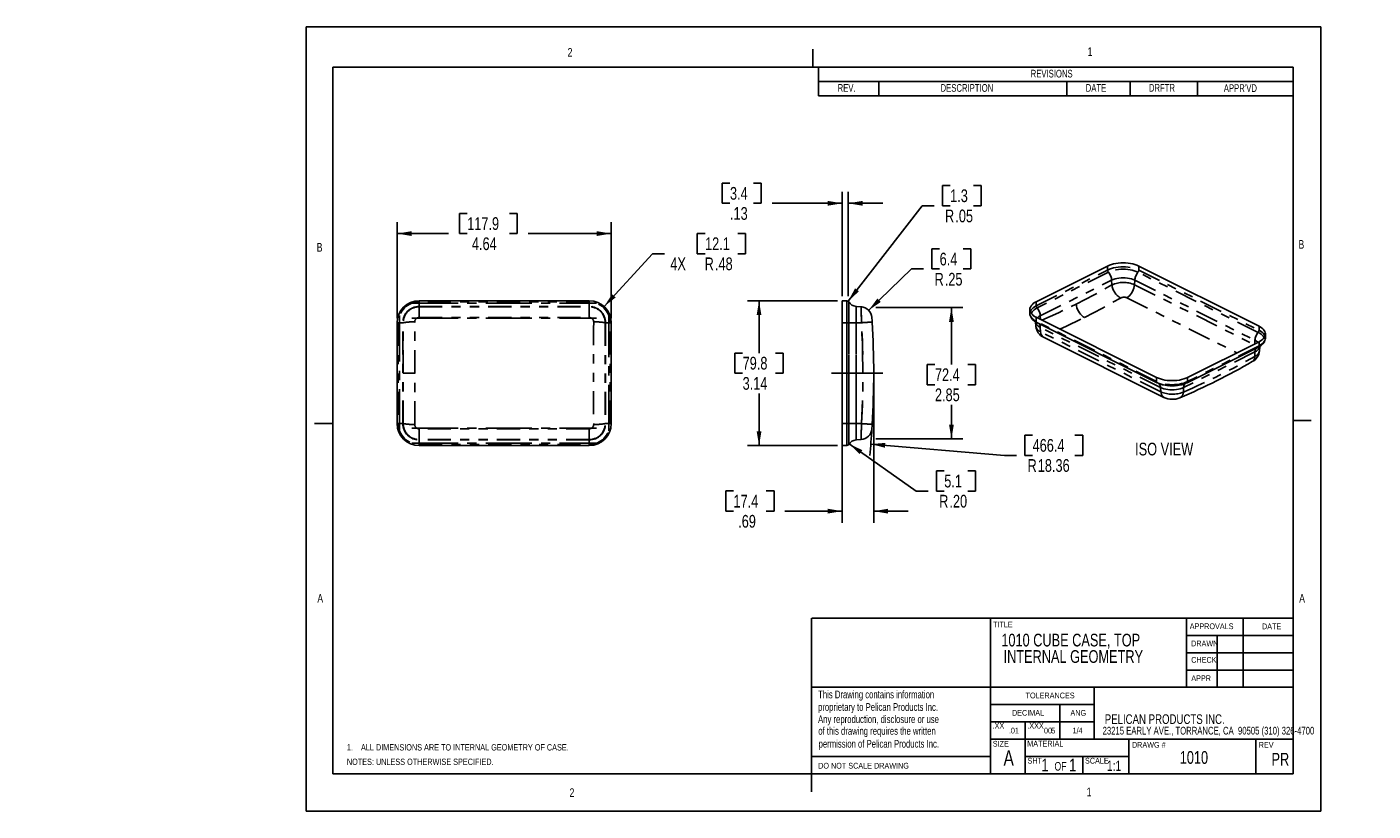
# Model space of a CAD drawing. Extents: x -3 to 11.6, y 0 to 8.5.
import ezdxf

# ---------------------------------------------------------------- set-up
doc = ezdxf.new("R2010")
doc.units = 0
doc.header["$PDSIZE"] = -1
doc.linetypes.add('CENTERX2', pattern=[0.8, 0.5, -0.1, 0.1, -0.1])
doc.linetypes.add('PHANTOM', pattern=[0.5, 0.25, -0.05, 0.05, -0.05, 0.05, -0.05])
doc.layers.get('0').update_dxf_attribs({"linetype": 'CONTINUOUS'})
doc.layers.get('DEFPOINTS').update_dxf_attribs({"linetype": 'CONTINUOUS'})
doc.styles.add('SLDTEXTSTYLE0', font='TXT', dxfattribs={"width": 0.75})
doc.dimstyles.new('SLDDIMSTYLE0', dxfattribs={"dimtxt": 0.137795, "dimasz": 0.156, "dimexe": 0.125, "dimexo": 0.0625, "dimgap": 0.034449, "dimtad": 0, "dimtih": 1, "dimtoh": 1, "dimlfac": 2, "dimzin": 12, "dimtxsty": 'SLDTEXTSTYLE0', "dimsah": 1, "dimcen": 0.09, "dimclrd": 179, "dimclre": 179, "dimclrt": 179, "dimazin": 3, "dimtfac": 1, "dimtdec": 4, "dimtofl": 0, "dimtmove": 0, "dimatfit": 3, "dimtolj": 1, "dimtzin": 12})
doc.dimstyles.new('SLDDIMSTYLE1', dxfattribs={"dimtxt": 0.137795, "dimasz": 0.156, "dimexe": 0.125, "dimexo": 0.0625, "dimgap": 0.034449, "dimtad": 0, "dimtih": 1, "dimtoh": 1, "dimlfac": 2, "dimzin": 12, "dimtxsty": 'SLDTEXTSTYLE0', "dimsah": 1, "dimcen": 0.09, "dimclrd": 179, "dimclre": 179, "dimclrt": 179, "dimazin": 3, "dimtfac": 1, "dimtdec": 4, "dimtofl": 0, "dimtmove": 0, "dimatfit": 3, "dimtolj": 1, "dimtzin": 12})
doc.dimstyles.new('SLDDIMSTYLE2', dxfattribs={"dimtxt": 0.137795, "dimasz": 0.156, "dimexe": 0.125, "dimexo": 0.0625, "dimgap": 0.034449, "dimtad": 0, "dimtih": 1, "dimtoh": 1, "dimlfac": 2, "dimzin": 4, "dimtxsty": 'SLDTEXTSTYLE0', "dimsah": 1, "dimcen": 0.09, "dimclrd": 179, "dimclre": 179, "dimclrt": 179, "dimazin": 3, "dimtfac": 1, "dimtdec": 4, "dimtofl": 0, "dimtmove": 0, "dimatfit": 3, "dimtolj": 1, "dimtzin": 12})

# ---------------------------------------------------------------- blocks, each defined once
blk = doc.blocks.new('NOTE21')
at = {"color": 7, "char_height": 0.0625, "attachment_point": 1, "style": 'SLDTEXTSTYLE0'}
for s, insert in [('00', (0, 0.08)), ('5', (0.078, 0.08))]:
    blk.add_mtext(s, dxfattribs=dict(at, insert=insert))
blk = doc.blocks.new('NOTE48')
at = {"color": 179, "char_height": 0.1378, "attachment_point": 1, "style": 'SLDTEXTSTYLE0'}
for s, insert in [('1010 CUBE CASE, TOP', (0, 0.177)), ('INTERNAL GEOMETRY', (0.024, -0.001))]:
    blk.add_mtext(s, dxfattribs=dict(at, insert=insert))
blk = doc.blocks.new('INTERNET_CAD_FILE_NOTE')
at = {"color": 179, "char_height": 0.1378, "attachment_point": 1, "style": 'SLDTEXTSTYLE0'}
for s, insert in [('1.    ALL DIMENSIONS ARE TO INTERNAL GEOMETRY OF CASE.', (-0.392, 0.793)), ('NOTES: UNLESS OTHERWISE SPECIFIED.', (-0.391, 0.479))]:
    blk.add_mtext(s, dxfattribs=dict(at, insert=insert))
blk = doc.blocks.new('TABLE_ANNOTATION51')
at = {"color": 7, "linetype": 'CONTINUOUS'}
for p, q in [((-5.146, 0), (-5.146, -0.31)), ((0, 0), (-5.146, 0)), ((0, -0.31), (0, 0)), ((-5.146, -0.155), (0, -0.155)), ((-4.493, -0.155), (-4.493, -0.31)), ((-2.455, -0.155), (-2.455, -0.31)), ((-1.769, -0.155), (-1.769, -0.31)), ((-1.039, -0.155), (-1.039, -0.31)), ((-5.146, -0.31), (0, -0.31))]:
    blk.add_line(p, q, dxfattribs=at)
at = {"color": 7, "attachment_point": 1, "style": 'SLDTEXTSTYLE0'}
for s, insert, char_height in [('REVISIONS', (-2.846, -0.028), 0.0833), ('REV.', (-4.939, -0.183), 0.0833), ('DESCRIPTION', (-3.823, -0.183), 0.08333), ('DATE', (-2.249, -0.183), 0.0833), ('DRFTR', (-1.564, -0.182), 0.0833), ("APPR'VD", (-0.752, -0.185), 0.0833)]:
    blk.add_mtext(s, dxfattribs=dict(at, insert=insert, char_height=char_height))
blk = doc.blocks.new('*D12')
for p, q in [((1.661, 6.479), (1.661, 6.26)), ((1.661, 6.479), (1.745, 6.479)), ((2.287, 6.479), (2.203, 6.479)), ((2.287, 6.479), (2.287, 6.26)), ((0.986, 5.344), (0.986, 6.385)), ((3.306, 5.344), (3.306, 6.385)), ((0.986, 6.26), (1.543, 6.26)), ((1.661, 6.26), (1.745, 6.26)), ((2.287, 6.26), (2.203, 6.26)), ((3.306, 6.26), (2.406, 6.26))]:
    blk.add_line(p, q)
for points in [[(0.986, 6.26), (1.142, 6.234), (1.142, 6.286)], [(3.306, 6.26), (3.15, 6.286), (3.15, 6.234)]]:
    blk.add_solid(points)
at = {"layer": 'DEFPOINTS'}
for p in [(0.986, 5.294), (3.306, 5.294)]:
    blk.add_point(p, dxfattribs=at)
at = {"char_height": 0.1378, "attachment_point": 1, "style": 'SLDTEXTSTYLE0'}
for s, insert in [('117.9', (1.745, 6.437)), ('4.64', (1.796, 6.219))]:
    blk.add_mtext(s, dxfattribs=dict(at, insert=insert))
blk = doc.blocks.new('*D13')
at = {"color": 7}
for p, q in [((4.24, 6.261), (4.24, 6.042)), ((4.24, 6.261), (4.324, 6.261)), ((4.764, 6.261), (4.68, 6.261)), ((4.764, 6.261), (4.764, 6.042)), ((3.229, 5.469), (3.755, 6.042)), ((3.755, 6.042), (3.885, 6.042)), ((4.24, 6.042), (4.324, 6.042)), ((4.764, 6.042), (4.68, 6.042))]:
    blk.add_line(p, q, dxfattribs=at)
blk.add_solid([(3.229, 5.469), (3.354, 5.567), (3.316, 5.602)], dxfattribs=at)
at = {"layer": 'DEFPOINTS', "color": 7}
for p in [(3.229, 5.469), (3.068, 5.294)]:
    blk.add_point(p, dxfattribs=at)
at = {"color": 7, "attachment_point": 1, "style": 'SLDTEXTSTYLE0'}
for s, insert, char_height in [('12.1', (4.324, 6.219), 0.1378), ('4X ', (3.947, 6.001), 0.1378), ('R', (4.319, 6.001), 0.138), ('.48', (4.431, 6.001), 0.1378)]:
    blk.add_mtext(s, dxfattribs=dict(at, insert=insert, char_height=char_height))
blk = doc.blocks.new('*D14')
for p, q in [((4.51, 6.807), (4.51, 6.588)), ((4.51, 6.807), (4.594, 6.807)), ((4.933, 6.807), (4.849, 6.807)), ((4.933, 6.807), (4.933, 6.588)), ((4.51, 6.588), (4.594, 6.588)), ((4.933, 6.588), (4.849, 6.588)), ((5.81, 6.588), (5.051, 6.588)), ((5.81, 5.582), (5.81, 6.713)), ((5.876, 5.582), (5.876, 6.713)), ((5.876, 6.588), (6.251, 6.588))]:
    blk.add_line(p, q)
for points in [[(5.81, 6.588), (5.654, 6.614), (5.654, 6.562)], [(5.876, 6.588), (6.032, 6.562), (6.032, 6.614)]]:
    blk.add_solid(points)
at = {"layer": 'DEFPOINTS'}
for p in [(5.81, 5.532), (5.876, 5.532)]:
    blk.add_point(p, dxfattribs=at)
at = {"char_height": 0.1378, "attachment_point": 1, "style": 'SLDTEXTSTYLE0'}
for s, insert in [('3.4', (4.594, 6.765)), ('.13', (4.594, 6.547))]:
    blk.add_mtext(s, dxfattribs=dict(at, insert=insert))
blk = doc.blocks.new('*D15')
for p, q in [((6.175, 5.459), (7.12, 5.459)), ((6.995, 5.459), (6.995, 4.841)), ((6.732, 4.841), (6.732, 4.622)), ((6.732, 4.841), (6.816, 4.841)), ((7.257, 4.841), (7.173, 4.841)), ((7.257, 4.841), (7.257, 4.622)), ((6.732, 4.622), (6.816, 4.622)), ((7.257, 4.622), (7.173, 4.622)), ((6.995, 4.034), (6.995, 4.403)), ((6.175, 4.034), (7.12, 4.034))]:
    blk.add_line(p, q)
for points in [[(6.995, 5.459), (6.969, 5.303), (7.021, 5.303)], [(6.995, 4.034), (7.021, 4.19), (6.969, 4.19)]]:
    blk.add_solid(points)
at = {"layer": 'DEFPOINTS'}
for p in [(6.125, 5.459), (6.125, 4.034)]:
    blk.add_point(p, dxfattribs=at)
at = {"char_height": 0.1378, "attachment_point": 1, "style": 'SLDTEXTSTYLE0'}
for s, insert in [('72.4', (6.816, 4.799)), ('2.85', (6.816, 4.581))]:
    blk.add_mtext(s, dxfattribs=dict(at, insert=insert))
blk = doc.blocks.new('*D16')
for p, q in [((5.76, 5.532), (4.784, 5.532)), ((4.909, 5.532), (4.909, 4.965)), ((4.647, 4.965), (4.647, 4.747)), ((4.647, 4.965), (4.731, 4.965)), ((5.171, 4.965), (5.087, 4.965)), ((5.171, 4.965), (5.171, 4.747)), ((4.647, 4.747), (4.731, 4.747)), ((5.171, 4.747), (5.087, 4.747)), ((4.909, 3.961), (4.909, 4.528)), ((5.76, 3.961), (4.784, 3.961))]:
    blk.add_line(p, q)
for points in [[(4.909, 5.532), (4.883, 5.376), (4.935, 5.376)], [(4.909, 3.961), (4.935, 4.117), (4.883, 4.117)]]:
    blk.add_solid(points)
at = {"layer": 'DEFPOINTS'}
for p in [(5.81, 5.532), (5.81, 3.961)]:
    blk.add_point(p, dxfattribs=at)
at = {"char_height": 0.1378, "attachment_point": 1, "style": 'SLDTEXTSTYLE0'}
for s, insert in [('79.8', (4.731, 4.924)), ('3.14', (4.731, 4.705))]:
    blk.add_mtext(s, dxfattribs=dict(at, insert=insert))
blk = doc.blocks.new('*D17')
at = {"color": 7}
for p, q in [((6.897, 6.78), (6.897, 6.562)), ((6.897, 6.78), (6.981, 6.78)), ((7.319, 6.78), (7.235, 6.78)), ((7.319, 6.78), (7.319, 6.562)), ((5.876, 5.527), (6.677, 6.562)), ((6.677, 6.562), (6.807, 6.562)), ((6.897, 6.562), (6.981, 6.562)), ((7.319, 6.562), (7.235, 6.562))]:
    blk.add_line(p, q, dxfattribs=at)
blk.add_solid([(5.876, 5.527), (5.992, 5.634), (5.95, 5.666)], dxfattribs=at)
at = {"layer": 'DEFPOINTS', "color": 7}
for p in [(5.86, 5.507), (5.876, 5.527)]:
    blk.add_point(p, dxfattribs=at)
at = {"color": 7, "attachment_point": 1, "style": 'SLDTEXTSTYLE0'}
for s, insert, char_height in [('1.3', (6.981, 6.739), 0.1378), ('R', (6.925, 6.52), 0.138), ('.05', (7.037, 6.52), 0.1378)]:
    blk.add_mtext(s, dxfattribs=dict(at, insert=insert, char_height=char_height))
blk = doc.blocks.new('*D18')
at = {"color": 7}
for p, q in [((6.783, 6.094), (6.783, 5.876)), ((6.783, 6.094), (6.867, 6.094)), ((7.206, 6.094), (7.122, 6.094)), ((7.206, 6.094), (7.206, 5.876)), ((6.098, 5.429), (6.563, 5.876)), ((6.563, 5.876), (6.693, 5.876)), ((6.783, 5.876), (6.867, 5.876)), ((7.206, 5.876), (7.122, 5.876))]:
    blk.add_line(p, q, dxfattribs=at)
blk.add_solid([(6.098, 5.429), (6.228, 5.518), (6.192, 5.556)], dxfattribs=at)
at = {"layer": 'DEFPOINTS', "color": 7}
for p in [(6.098, 5.429), (6.008, 5.342)]:
    blk.add_point(p, dxfattribs=at)
at = {"color": 7, "attachment_point": 1, "style": 'SLDTEXTSTYLE0'}
for s, insert, char_height in [('6.4', (6.867, 6.053), 0.1378), ('R', (6.812, 5.834), 0.138), ('.25', (6.923, 5.834), 0.1378)]:
    blk.add_mtext(s, dxfattribs=dict(at, insert=insert, char_height=char_height))
blk = doc.blocks.new('*D19')
at = {"color": 7}
for p, q in [((6.12, 3.978), (7.571, 3.856)), ((7.791, 4.075), (7.791, 3.856)), ((7.791, 4.075), (7.875, 4.075)), ((8.418, 4.075), (8.334, 4.075)), ((8.418, 4.075), (8.418, 3.856)), ((7.571, 3.856), (7.701, 3.856)), ((7.791, 3.856), (7.875, 3.856)), ((8.418, 3.856), (8.334, 3.856))]:
    blk.add_line(p, q, dxfattribs=at)
blk.add_arc((-3.028, 4.747), 9.181, 354.4162, 356.2249, dxfattribs=at)
blk.add_solid([(6.12, 3.978), (6.273, 3.939), (6.278, 3.991)], dxfattribs=at)
at = {"layer": 'DEFPOINTS', "color": 7}
for p in [(-3.028, 4.747), (6.12, 3.978)]:
    blk.add_point(p, dxfattribs=at)
at = {"color": 7, "attachment_point": 1, "style": 'SLDTEXTSTYLE0'}
for s, insert, char_height in [('466.4', (7.875, 4.033), 0.1378), ('R', (7.82, 3.815), 0.138), ('18.36', (7.931, 3.815), 0.1378)]:
    blk.add_mtext(s, dxfattribs=dict(at, insert=insert, char_height=char_height))
blk = doc.blocks.new('*D20')
for p, q in [((6.152, 4.697), (6.152, 3.126)), ((5.81, 4.15), (5.81, 3.126)), ((4.548, 3.47), (4.548, 3.251)), ((4.548, 3.47), (4.632, 3.47)), ((5.072, 3.47), (4.988, 3.47)), ((5.072, 3.47), (5.072, 3.251)), ((4.548, 3.251), (4.632, 3.251)), ((5.072, 3.251), (4.988, 3.251)), ((5.81, 3.251), (5.19, 3.251)), ((6.152, 3.251), (6.527, 3.251))]:
    blk.add_line(p, q)
for points in [[(5.81, 3.251), (5.654, 3.277), (5.654, 3.225)], [(6.152, 3.251), (6.308, 3.225), (6.308, 3.277)]]:
    blk.add_solid(points)
at = {"layer": 'DEFPOINTS'}
for p in [(6.152, 4.747), (5.81, 4.2)]:
    blk.add_point(p, dxfattribs=at)
at = {"char_height": 0.1378, "attachment_point": 1, "style": 'SLDTEXTSTYLE0'}
for s, insert in [('17.4', (4.632, 3.428)), ('.69', (4.683, 3.21))]:
    blk.add_mtext(s, dxfattribs=dict(at, insert=insert))
blk = doc.blocks.new('*D21')
at = {"color": 7}
for p, q in [((5.886, 3.981), (6.613, 3.469)), ((6.834, 3.688), (6.834, 3.469)), ((6.834, 3.688), (6.917, 3.688)), ((7.256, 3.688), (7.172, 3.688)), ((7.256, 3.688), (7.256, 3.469)), ((6.613, 3.469), (6.743, 3.469)), ((6.834, 3.469), (6.917, 3.469)), ((7.256, 3.469), (7.172, 3.469))]:
    blk.add_line(p, q, dxfattribs=at)
blk.add_solid([(5.886, 3.981), (5.999, 3.87), (6.029, 3.912)], dxfattribs=at)
at = {"layer": 'DEFPOINTS', "color": 7}
for p in [(5.886, 3.981), (5.968, 3.923)]:
    blk.add_point(p, dxfattribs=at)
at = {"color": 7, "attachment_point": 1, "style": 'SLDTEXTSTYLE0'}
for s, insert, char_height in [('5.1', (6.917, 3.646), 0.1378), ('R', (6.862, 3.428), 0.138), ('.20', (6.973, 3.428), 0.1378)]:
    blk.add_mtext(s, dxfattribs=dict(at, insert=insert, char_height=char_height))

msp = doc.modelspace()

# ---------------------------------------------------------------- linework, layer by layer
at = {"color": 179, "linetype": 'CONTINUOUS'}
for p, q in [((0, 0), (0, 8.5)), ((0, 8.5), (11, 8.5)), ((11, 0), (11, 8.5)), ((5.4935, 8.0635), (5.4935, 8.2604)), ((0.287, 8.0635), (0.287, 0.404)), ((10.7, 8.0635), (0.287, 8.0635)), ((10.7, 0.404), (10.7, 8.0635)), ((5.6946, 4.7472), (6.2511, 4.7472)), ((10.7, 4.2337), (10.8969, 4.2337)), ((11, 4.2337), (11.0004, 4.2337)), ((0.287, 4.2), (0.0901, 4.2)), ((5.4782, 0.405), (5.4782, 2.0925)), ((5.481, 2.0915), (10.7, 2.0915)), ((7.4188, 0.404), (7.4188, 2.0915)), ((9.5435, 1.3415), (9.5435, 2.0915)), ((10.1579, 1.3415), (10.1579, 2.0915)), ((9.5435, 1.904), (10.7, 1.904)), ((9.8753, 1.3415), (9.8753, 1.904)), ((9.5435, 1.7165), (10.7, 1.7165)), ((9.5435, 1.529), (10.7, 1.529)), ((7.4185, 1.3415), (5.4782, 1.3415)), ((7.4185, 1.3415), (10.7, 1.3415)), ((8.5435, 0.779), (8.5435, 1.3415)), ((7.4185, 1.154), (8.5435, 1.154)), ((8.1685, 0.779), (8.1685, 1.154)), ((7.4185, 0.9665), (8.5435, 0.9665)), ((7.7935, 0.404), (7.7935, 0.9665)), ((7.4185, 0.779), (10.7, 0.779)), ((8.9185, 0.404), (8.9185, 0.779)), ((10.2935, 0.404), (10.2935, 0.779)), ((5.481, 0.5915), (7.4185, 0.5915)), ((7.7935, 0.5915), (8.9185, 0.5915)), ((8.4185, 0.404), (8.4185, 0.5915)), ((10.7, 0.404), (0.287, 0.404)), ((5.4782, 0.405), (5.4782, 0.2081)), ((0, 0), (11, 0))]:
    msp.add_line(p, q, dxfattribs=at)
at = {"color": 144, "linetype": 'CONTINUOUS'}
for p, q in [((8.6886, 5.908), (7.915, 5.5212)), ((9.0257, 5.908), (10.3296, 5.256)), ((1.2241, 5.5321), (3.0681, 5.5321)), ((5.8095, 5.5321), (5.8095, 5.2937)), ((0.9857, 5.2937), (0.9857, 4.1997)), ((3.3064, 4.1997), (3.3064, 5.2937)), ((5.8095, 4.1997), (5.8095, 5.2937)), ((7.915, 5.3526), (9.2189, 4.7006)), ((9.556, 4.7006), (10.3296, 5.0874)), ((5.8095, 4.1997), (5.8095, 3.9614)), ((1.2241, 3.9614), (3.0681, 3.9614))]:
    msp.add_line(p, q, dxfattribs=at)
at = {"color": 7, "linetype": 'PHANTOM'}
for p, q in [((7.915, 5.4772), (8.6886, 5.864)), ((8.6973, 5.841), (7.9237, 5.4542)), ((8.6886, 5.864), (8.6886, 5.908)), ((10.3209, 5.189), (9.017, 5.841)), ((9.0257, 5.864), (9.0257, 5.908)), ((9.0257, 5.864), (10.3296, 5.2121)), ((7.9585, 5.3682), (8.7321, 5.755)), ((8.7349, 5.703), (8.7321, 5.755)), ((8.9795, 5.7057), (8.9822, 5.755)), ((8.9795, 5.7057), (10.2729, 5.0591)), ((8.9822, 5.755), (10.2861, 5.103)), ((8.8971, 5.5641), (10.09, 4.9676)), ((1.2241, 5.5198), (1.2241, 5.5321)), ((3.0681, 5.5198), (1.2241, 5.5198)), ((1.2241, 5.5198), (1.2241, 5.4706)), ((1.2241, 5.4706), (3.0681, 5.4706)), ((1.2241, 5.4668), (1.2241, 5.4706)), ((1.2241, 5.4668), (3.0681, 5.4668)), ((1.2241, 5.3503), (1.2241, 5.4668)), ((3.0681, 5.5198), (3.0681, 5.5321)), ((3.0681, 5.5198), (3.0681, 5.4706)), ((3.0681, 5.4668), (3.0681, 5.4706)), ((3.0681, 5.3503), (3.0681, 5.4668)), ((5.8602, 5.5321), (5.8602, 5.2937)), ((5.8602, 5.2937), (5.8602, 5.5321)), ((5.8818, 5.2937), (5.8818, 5.5198)), ((5.8818, 5.5198), (5.8818, 5.2937)), ((5.961, 5.4706), (5.961, 5.2937)), ((5.961, 5.2937), (5.961, 5.4706)), ((7.915, 5.5212), (7.915, 5.4772)), ((0.998, 5.2937), (0.9857, 5.2937)), ((0.998, 5.2937), (0.998, 4.1997)), ((0.998, 5.2937), (1.0472, 5.2937)), ((1.0472, 4.1997), (1.0472, 5.2937)), ((1.0512, 5.2937), (1.0472, 5.2937)), ((1.2241, 5.3503), (3.0681, 5.3503)), ((3.2409, 5.2937), (3.245, 5.2937)), ((3.2941, 5.2937), (3.245, 5.2937)), ((3.245, 5.2937), (3.245, 4.1997)), ((3.2941, 5.2937), (3.3064, 5.2937)), ((3.2941, 4.1997), (3.2941, 5.2937)), ((5.8095, 5.2937), (5.8602, 5.2937)), ((5.8602, 5.2937), (5.8095, 5.2937)), ((5.8602, 5.2937), (5.8602, 4.1997)), ((5.8818, 5.2937), (5.8602, 5.2937)), ((5.8818, 5.2937), (5.8602, 5.2937)), ((5.8602, 4.1997), (5.8602, 5.2937)), ((5.8818, 4.1997), (5.8818, 5.2937)), ((5.8818, 5.2937), (5.961, 5.2937)), ((5.8818, 5.2937), (5.961, 5.2937)), ((5.8818, 5.2937), (5.8818, 4.1997)), ((5.961, 5.2937), (5.961, 4.1997)), ((6.0194, 5.2937), (5.961, 5.2937)), ((6.0194, 5.2937), (5.961, 5.2937)), ((5.961, 4.1997), (5.961, 5.2937)), ((7.915, 5.3087), (7.915, 5.3526)), ((9.2189, 4.6567), (7.915, 5.3087)), ((7.9606, 5.3298), (7.9585, 5.3682)), ((10.3296, 5.2121), (10.3296, 5.256)), ((9.2624, 4.5912), (7.9585, 5.2431)), ((7.9585, 5.2431), (7.9612, 5.1966)), ((9.2651, 4.5446), (7.9612, 5.1966)), ((10.2861, 4.9779), (9.5126, 4.5912)), ((10.3296, 5.0435), (9.556, 4.6567)), ((10.2833, 4.9289), (10.2861, 4.9779)), ((10.284, 5.0646), (10.2861, 5.103)), ((10.3296, 5.0874), (10.3296, 5.0435)), ((1.1771, 4.7467), (1.0524, 4.7467)), ((6.1522, 4.7467), (6.0359, 4.7467)), ((9.2189, 4.7006), (9.2189, 4.6567)), ((9.556, 4.6567), (9.556, 4.7006)), ((9.2651, 4.5446), (9.2624, 4.5912)), ((9.5097, 4.5421), (9.5126, 4.5912)), ((0.998, 4.1997), (0.9857, 4.1997)), ((0.998, 4.1997), (1.0472, 4.1997)), ((1.0512, 4.1997), (1.0472, 4.1997)), ((3.0681, 4.1432), (1.2241, 4.1432)), ((1.2241, 4.0267), (1.2241, 4.1432)), ((3.0681, 4.1432), (3.0681, 4.0267)), ((3.2409, 4.1997), (3.245, 4.1997)), ((3.2941, 4.1997), (3.245, 4.1997)), ((3.2941, 4.1997), (3.3064, 4.1997)), ((5.8602, 4.1997), (5.8095, 4.1997)), ((5.8095, 4.1997), (5.8602, 4.1997)), ((5.8602, 4.1997), (5.8602, 3.9614)), ((5.8818, 4.1997), (5.8602, 4.1997)), ((5.8602, 3.9614), (5.8602, 4.1997)), ((5.8818, 4.1997), (5.8602, 4.1997)), ((5.8818, 3.9737), (5.8818, 4.1997)), ((5.8818, 4.1997), (5.961, 4.1997)), ((5.8818, 4.1997), (5.961, 4.1997)), ((5.8818, 4.1997), (5.8818, 3.9737)), ((5.961, 4.1997), (5.961, 4.0228)), ((6.0194, 4.1997), (5.961, 4.1997)), ((6.0194, 4.1997), (5.961, 4.1997)), ((5.961, 4.0228), (5.961, 4.1997)), ((6.1323, 4.1432), (6.1323, 4.1432)), ((1.2241, 4.0228), (1.2241, 4.0267)), ((3.0681, 4.0267), (1.2241, 4.0267)), ((3.0681, 4.0228), (1.2241, 4.0228)), ((1.2241, 4.0228), (1.2241, 3.9737)), ((1.2241, 3.9737), (3.0681, 3.9737)), ((1.2241, 3.9614), (1.2241, 3.9737)), ((3.0681, 4.0267), (3.0681, 4.0228)), ((3.0681, 3.9737), (3.0681, 4.0228)), ((3.0681, 3.9737), (3.0681, 3.9614))]:
    msp.add_line(p, q, dxfattribs=at)
at = {"color": 7, "linetype": 'CENTERX2'}
for p, q in [((1.1453, 5.5071), (3.1468, 5.5071)), ((1.0107, 5.3725), (1.0107, 4.121)), ((1.1453, 5.3421), (3.1468, 5.3421)), ((3.2814, 4.121), (3.2814, 5.3725)), ((5.8602, 4.121), (5.8602, 5.3725)), ((1.1453, 4.1514), (3.1468, 4.1514)), ((1.1453, 3.9864), (3.1468, 3.9864))]:
    msp.add_line(p, q, dxfattribs=at)
at = {"color": 7, "linetype": 'CONTINUOUS'}
for p, q in [((5.8602, 5.5321), (5.8095, 5.5321)), ((6.0163, 5.4668), (5.961, 5.4706)), ((7.8452, 5.4369), (7.8452, 5.393)), ((6.1354, 5.3013), (6.1325, 5.301)), ((7.8452, 5.391), (7.8452, 5.393)), ((7.9063, 5.305), (7.9068, 5.3019)), ((7.9068, 5.3019), (7.9107, 5.2535)), ((7.9215, 5.2952), (9.2254, 4.6432)), ((7.9935, 5.1364), (9.2975, 4.4844)), ((10.3994, 5.1278), (10.3994, 5.1717)), ((10.3994, 5.1278), (10.3994, 5.1254)), ((9.5495, 4.6432), (10.3231, 5.03)), ((10.3339, 4.9882), (10.3378, 5.0369)), ((10.3378, 5.0369), (10.3377, 5.0362)), ((10.3378, 5.0369), (10.3383, 5.0399)), ((9.2984, 4.484), (9.2975, 4.4844)), ((5.8095, 3.9614), (5.8602, 3.9614)), ((6.0163, 4.0267), (5.961, 4.0228))]:
    msp.add_line(p, q, dxfattribs=at)
at = {"color": 144, "linetype": 'CONTINUOUS', "flags": 128}
for points in [[(8.6886, 5.908), (8.7085, 5.9169), (8.7303, 5.9246), (8.7537, 5.9311), (8.7784, 5.9362), (8.8041, 5.9399), (8.8305, 5.9421), (8.8571, 5.9429), (8.8838, 5.9421), (8.9102, 5.9399), (8.9359, 5.9362), (8.9606, 5.9311), (8.984, 5.9246), (9.0058, 5.9169), (9.0257, 5.908)], [(7.915, 5.3526), (7.8972, 5.3626), (7.8817, 5.3735), (7.8688, 5.3852), (7.8586, 5.3975), (7.8512, 5.4104), (7.8467, 5.4235), (7.8452, 5.4369), (7.8467, 5.4502), (7.8512, 5.4634), (7.8586, 5.4762), (7.8688, 5.4886), (7.8817, 5.5003), (7.8972, 5.5112), (7.915, 5.5212)], [(10.3296, 5.256), (10.3474, 5.246), (10.3629, 5.2351), (10.3758, 5.2234), (10.3861, 5.2111), (10.3935, 5.1982), (10.3979, 5.1851), (10.3994, 5.1717), (10.3979, 5.1584), (10.3935, 5.1452), (10.3861, 5.1324), (10.3758, 5.12), (10.3629, 5.1083), (10.3474, 5.0974), (10.3296, 5.0874)], [(9.556, 4.7006), (9.5361, 4.6917), (9.5143, 4.684), (9.4909, 4.6775), (9.4662, 4.6724), (9.4405, 4.6687), (9.4142, 4.6665), (9.3875, 4.6657), (9.3608, 4.6665), (9.3344, 4.6687), (9.3087, 4.6724), (9.284, 4.6775), (9.2606, 4.684), (9.2388, 4.6917), (9.2189, 4.7006)]]:
    msp.add_lwpolyline(points, dxfattribs=at)
at = {"color": 7, "linetype": 'PHANTOM', "flags": 128}
for points in [[(8.6886, 5.864), (8.7085, 5.8729), (8.7303, 5.8807), (8.7537, 5.8871), (8.7784, 5.8923), (8.8041, 5.896), (8.8305, 5.8982), (8.8571, 5.8989), (8.8838, 5.8982), (8.9102, 5.896), (8.9359, 5.8923), (8.9606, 5.8871), (8.984, 5.8807), (9.0058, 5.8729), (9.0257, 5.864)], [(8.6973, 5.841), (8.6954, 5.8435), (8.6937, 5.8463), (8.6922, 5.8491), (8.6909, 5.8521), (8.6899, 5.8551), (8.6892, 5.8582), (8.6887, 5.8612), (8.6886, 5.864)], [(9.017, 5.841), (8.9981, 5.8494), (8.9774, 5.8568), (8.9552, 5.8629), (8.9318, 5.8678), (8.9074, 5.8713), (8.8824, 5.8734), (8.8571, 5.8741), (8.8318, 5.8734), (8.8068, 5.8713), (8.7825, 5.8678), (8.7591, 5.8629), (8.7369, 5.8568), (8.7162, 5.8494), (8.6973, 5.841)], [(8.6973, 5.841), (8.7044, 5.8316), (8.7109, 5.8215), (8.7167, 5.8108), (8.7216, 5.7998), (8.7257, 5.7885), (8.7288, 5.7772), (8.7309, 5.7659), (8.7321, 5.755)], [(9.017, 5.841), (9.0099, 5.8316), (9.0034, 5.8215), (8.9976, 5.8108), (8.9927, 5.7998), (8.9886, 5.7885), (8.9855, 5.7772), (8.9833, 5.7659), (8.9822, 5.755)], [(9.017, 5.841), (9.0189, 5.8435), (9.0206, 5.8463), (9.0221, 5.8491), (9.0234, 5.8521), (9.0244, 5.8551), (9.0251, 5.8582), (9.0256, 5.8612), (9.0257, 5.864)], [(8.349, 5.4949), (8.5422, 5.5953), (8.7349, 5.703)], [(8.7321, 5.755), (8.7494, 5.7626), (8.7687, 5.769), (8.7894, 5.7742), (8.8114, 5.7779), (8.8341, 5.7801), (8.8571, 5.7809), (8.8802, 5.7801), (8.9029, 5.7779), (8.9248, 5.7742), (8.9456, 5.769), (8.9648, 5.7626), (8.9822, 5.755)], [(8.8971, 5.5641), (8.9111, 5.5736), (8.9245, 5.5855), (8.9371, 5.5995), (8.9485, 5.6153), (8.9585, 5.6324), (8.9668, 5.6505), (8.9731, 5.6691), (8.9774, 5.6876), (8.9795, 5.7057)], [(8.4371, 5.3501), (8.6331, 5.4519), (8.8284, 5.5611)], [(6.0164, 5.4634), (6.0164, 5.4638), (6.0163, 5.4668)], [(7.8493, 5.4149), (7.8512, 5.4195), (7.8586, 5.4323), (7.8688, 5.4447), (7.8817, 5.4564), (7.8972, 5.4673), (7.915, 5.4772)], [(7.9237, 5.4542), (7.9068, 5.4448), (7.8922, 5.4344), (7.8799, 5.4233), (7.8702, 5.4116), (7.8632, 5.3994), (7.861, 5.3941)], [(7.9237, 5.4542), (7.9218, 5.4567), (7.9201, 5.4595), (7.9186, 5.4623), (7.9173, 5.4653), (7.9163, 5.4684), (7.9156, 5.4714), (7.9152, 5.4744), (7.915, 5.4772)], [(7.9237, 5.4542), (7.9308, 5.4448), (7.9373, 5.4347), (7.9431, 5.424), (7.948, 5.413), (7.9521, 5.4017), (7.9552, 5.3904), (7.9574, 5.3792), (7.9585, 5.3682)], [(7.9754, 5.3224), (8.1553, 5.4018), (8.349, 5.4949)], [(8.4371, 5.3501), (8.4225, 5.3589), (8.4082, 5.3705), (8.3947, 5.3846), (8.3825, 5.4007), (8.3717, 5.4183), (8.3627, 5.4371), (8.3558, 5.4565), (8.3512, 5.4759), (8.349, 5.4949)], [(1.0524, 4.7467), (1.0521, 5.0204), (1.0512, 5.2937)], [(1.1771, 4.7467), (1.1768, 5.0241), (1.1759, 5.3013)], [(6.0359, 4.7467), (6.0318, 5.0204), (6.0194, 5.2937)], [(7.915, 5.3087), (7.8972, 5.3187), (7.8817, 5.3296), (7.8688, 5.3413), (7.8586, 5.3536), (7.8512, 5.3664), (7.8467, 5.3796), (7.8452, 5.391)], [(7.9585, 5.2431), (7.9432, 5.2518), (7.9304, 5.2614), (7.9201, 5.2718), (7.9127, 5.2828), (7.9082, 5.2941), (7.9068, 5.3019)], [(7.915, 5.3087), (7.9152, 5.306), (7.9156, 5.3034), (7.9163, 5.3011), (7.9173, 5.2991), (7.9186, 5.2974), (7.9193, 5.2967)], [(7.9268, 5.3467), (7.9304, 5.3499), (7.9432, 5.3595), (7.9585, 5.3682)], [(7.9585, 5.2431), (7.9574, 5.253), (7.9552, 5.2621), (7.9521, 5.2703), (7.948, 5.2775), (7.9431, 5.2836), (7.9414, 5.2852)], [(8.1706, 5.2248), (8.2408, 5.2558), (8.4371, 5.3501)], [(7.9612, 5.1966), (7.9633, 5.1806), (7.9676, 5.1663), (7.9739, 5.1541), (7.9822, 5.1443), (7.9922, 5.1371), (7.9935, 5.1364)], [(10.3209, 5.189), (10.3138, 5.1796), (10.3073, 5.1695), (10.3015, 5.1589), (10.2966, 5.1478), (10.2925, 5.1366), (10.2894, 5.1252), (10.2873, 5.114), (10.2861, 5.103)], [(10.3209, 5.189), (10.3228, 5.1916), (10.3245, 5.1943), (10.326, 5.1972), (10.3273, 5.2002), (10.3283, 5.2032), (10.329, 5.2062), (10.3295, 5.2092), (10.3296, 5.2121)], [(10.3836, 5.129), (10.3814, 5.1343), (10.3744, 5.1465), (10.3647, 5.1582), (10.3524, 5.1693), (10.3378, 5.1796), (10.3209, 5.189)], [(10.3296, 5.2121), (10.3474, 5.2021), (10.3629, 5.1912), (10.3758, 5.1795), (10.3861, 5.1672), (10.3935, 5.1543), (10.3953, 5.1498)], [(10.3994, 5.1254), (10.3979, 5.1145), (10.3935, 5.1013), (10.3861, 5.0884), (10.3758, 5.0761), (10.3629, 5.0644), (10.3474, 5.0535), (10.3296, 5.0435)], [(10.2861, 5.103), (10.3014, 5.0943), (10.3142, 5.0847), (10.3178, 5.0815)], [(10.3377, 5.0362), (10.3364, 5.0289), (10.3319, 5.0176), (10.3245, 5.0066), (10.3142, 4.9963), (10.3014, 4.9866), (10.2861, 4.9779)], [(10.3032, 5.0201), (10.3015, 5.0184), (10.2966, 5.0123), (10.2925, 5.0051), (10.2894, 4.9969), (10.2873, 4.9878), (10.2861, 4.9779)], [(10.3252, 5.0315), (10.3378, 5.0387), (10.3398, 5.04)], [(10.3253, 5.0315), (10.326, 5.0322), (10.3273, 5.0339), (10.3283, 5.036), (10.329, 5.0383), (10.3295, 5.0408), (10.3296, 5.0435)], [(1.0512, 4.1997), (1.0521, 4.4731), (1.0524, 4.7467)], [(1.1759, 4.1922), (1.1768, 4.4694), (1.1771, 4.7467)], [(6.0194, 4.1997), (6.0318, 4.4731), (6.0359, 4.7467)], [(9.556, 4.6567), (9.5361, 4.6478), (9.5143, 4.6401), (9.4909, 4.6336), (9.4662, 4.6285), (9.4405, 4.6248), (9.4142, 4.6226), (9.3875, 4.6218), (9.3608, 4.6226), (9.3344, 4.6248), (9.3087, 4.6285), (9.284, 4.6336), (9.2606, 4.6401), (9.2388, 4.6478), (9.2189, 4.6567)], [(9.2232, 4.6448), (9.2225, 4.6454), (9.2212, 4.6471), (9.2202, 4.6492), (9.2195, 4.6515), (9.2191, 4.654), (9.2189, 4.6567)], [(9.2424, 4.6357), (9.247, 4.6316), (9.2519, 4.6255), (9.256, 4.6183), (9.2591, 4.6101), (9.2613, 4.601), (9.2624, 4.5912)], [(9.5126, 4.5912), (9.4952, 4.5835), (9.4759, 4.5771), (9.4552, 4.572), (9.4333, 4.5683), (9.4106, 4.566), (9.3875, 4.5652), (9.3644, 4.566), (9.3417, 4.5683), (9.3198, 4.572), (9.299, 4.5771), (9.2798, 4.5835), (9.2624, 4.5912)], [(9.2975, 4.4844), (9.2961, 4.4851), (9.2861, 4.4923), (9.2779, 4.5021), (9.2715, 4.5144), (9.2672, 4.5286), (9.2651, 4.5446)], [(9.3296, 4.6131), (9.3372, 4.6122), (9.3622, 4.61), (9.3875, 4.6093), (9.4128, 4.61), (9.4378, 4.6122), (9.4447, 4.613)], [(9.5326, 4.6357), (9.5279, 4.6316), (9.523, 4.6255), (9.5189, 4.6183), (9.5158, 4.6101), (9.5137, 4.601), (9.5126, 4.5912)], [(9.5518, 4.6448), (9.5524, 4.6454), (9.5537, 4.6471), (9.5547, 4.6492), (9.5554, 4.6515), (9.5559, 4.654), (9.556, 4.6567)]]:
    msp.add_lwpolyline(points, dxfattribs=at)
at = {"color": 7, "linetype": 'CONTINUOUS', "flags": 128}
for points in [[(6.0163, 5.4668), (6.0164, 5.4638), (6.0164, 5.4633)], [(6.0267, 5.4656), (6.0215, 5.4655), (6.0164, 5.4634)], [(6.1329, 5.3415), (6.1321, 5.353), (6.1312, 5.3607)], [(6.1335, 5.3011), (6.1348, 5.3042), (6.1351, 5.3062)], [(7.9193, 5.2967), (7.9201, 5.296), (7.9215, 5.2952)], [(10.3231, 5.03), (10.3245, 5.0308), (10.3253, 5.0315)], [(9.2276, 4.6424), (9.2257, 4.6431), (9.2254, 4.6432), (9.224, 4.6441), (9.2232, 4.6448)], [(9.2276, 4.6424), (9.2465, 4.634), (9.2672, 4.6266), (9.2894, 4.6205), (9.3128, 4.6157), (9.3296, 4.6131)], [(9.4447, 4.613), (9.4621, 4.6157), (9.4855, 4.6205), (9.5077, 4.6266), (9.5284, 4.634), (9.5473, 4.6424)], [(9.5473, 4.6424), (9.5492, 4.6431), (9.5495, 4.6432), (9.5509, 4.6441), (9.5518, 4.6448)]]:
    msp.add_lwpolyline(points, dxfattribs=at)
at = {"color": 7, "linetype": 'PHANTOM'}
for centre, radius, start, end in [((8.8603, 5.4289), 0.3014, 66.70166, 114.57346), ((8.9275, 5.7282), 0.1942, 187.43518, 239.32677), ((8.866, 5.4893), 0.081, 67.38529, 117.60634), ((1.2241, 5.2937), 0.226, 90, 180), ((1.2241, 5.2937), 0.1769, 90, 180), ((1.2241, 5.2939), 0.1728, 90.00197, 180.06883), ((3.0681, 5.2937), 0.226, 0, 90), ((3.0681, 5.2937), 0.1769, 360, 90), ((3.0681, 5.2939), 0.1728, 359.93173, 89.99747), ((-105.0518, 3.4209), 111.087, 0.965989, 1.053522), ((-103.532, 3.4477), 109.5669, 0.965372, 1.054068), ((1.1461, 4.7604), 0.5417, 86.8435, 100.08683), ((1.2244, 5.3018), 0.0485, 90.40359, 180.63569), ((3.0677, 5.3018), 0.0485, 359.3648, 89.59592), ((136.1357, 4.7467), 133.0206, 179.761139, 180.238861), ((3.146, 4.7604), 0.5417, 79.91317, 93.1565), ((132.5069, 4.7467), 129.2671, 179.757549, 180.242451), ((5.4664, 14.7669), 9.4893, 273.34054, 274.02517), ((5.2042, 18.9084), 13.639, 273.42657, 273.89658), ((-3.0115, 4.7467), 9.0475, 356.53385, 3.46615), ((7.9857, 5.2684), 0.0758, 191.24137, 251.18203), ((10.2538, 5.0048), 0.0815, 291.16113, 348.25771), ((6.4408, 11.6468), 7.7392, 293.36186, 299.76824), ((10.2275, 4.9214), 0.0563, 300.758, 7.65644), ((9.3904, 4.8309), 0.3125, 246.36035, 292.43532), ((9.4403, 4.5422), 0.0694, 292.51146, 359.87151), ((1.2241, 4.1997), 0.226, 180, 270), ((1.2241, 4.1997), 0.1769, 180, 270), ((1.2241, 4.1995), 0.1728, 179.93173, 269.99747), ((1.1461, 4.733), 0.5417, 259.91317, 273.1565), ((1.2244, 4.1916), 0.0485, 179.3648, 269.59592), ((3.0681, 4.1997), 0.226, 270, 360), ((3.0681, 4.1997), 0.1769, 270, 0), ((3.0681, 4.1995), 0.1728, 270.00197, 0.06883), ((3.0677, 4.1916), 0.0485, 270.40359, 0.63569), ((3.146, 4.733), 0.5417, 266.8435, 280.08683), ((-99.365, 5.9739), 105.3993, 358.94142, 359.0355), ((-101.2352, 6.0069), 107.2698, 358.942241, 359.034679), ((5.5819, -3.4193), 7.6315, 85.84089, 86.71403), ((5.5819, -3.4193), 7.6315, 85.84089, 86.71403)]:
    msp.add_arc(centre, radius, start, end, dxfattribs=at)
at = {"color": 144, "linetype": 'CONTINUOUS'}
for centre, start, end in [((1.2241, 5.2937), 90, 180), ((3.0681, 5.2937), 0, 90), ((1.2241, 4.1997), 180, 270), ((3.0681, 4.1997), 270, 0)]:
    msp.add_arc(centre, 0.2384, start, end, dxfattribs=at)
at = {"color": 7, "linetype": 'CONTINUOUS'}
for centre, radius, start, end in [((5.8602, 5.5071), 0.025, 30.41264, 90), ((5.968, 5.5704), 0.1, 210.41264, 266), ((6.0076, 5.3421), 0.125, 3.76953, 86), ((-3.0223, 4.7471), 9.1745, 3.46294, 3.76962), ((-3.0284, 4.7467), 9.1806, 356.53694, 3.46306), ((7.9595, 5.4047), 0.1152, 194.45574, 249.57668), ((8.0557, 5.2682), 0.1457, 185.76179, 244.75876), ((10.2862, 5.1382), 0.1136, 290.15668, 347.86333), ((10.1861, 5.0023), 0.1484, 298.49331, 354.5608), ((6.3424, 11.7188), 7.887, 293.3685, 299.75697), ((9.3726, 4.9504), 0.3402, 243.94677, 265.71019), ((9.4023, 4.9504), 0.3402, 274.28982, 296.05323), ((9.3905, 4.6794), 0.2161, 244.49443, 291.79523), ((6.0076, 4.1514), 0.125, 274, 356.23047), ((-3.0303, 4.7469), 9.1825, 356.23051, 356.53692), ((5.8602, 3.9864), 0.025, 270, 329.58736), ((5.968, 3.9231), 0.1, 94, 149.58736)]:
    msp.add_arc(centre, radius, start, end, dxfattribs=at)

# ---------------------------------------------------------------- block references
for name, p in [('TABLE_ANNOTATION51', (10.7, 8.0635)), ('NOTE48', (7.5359, 1.7453)), ('NOTE21', (7.9984, 0.8239))]:
    msp.add_blockref(name, p)
at = {"xscale": 0.5, "yscale": 0.5, "zscale": 0.5}
msp.add_blockref('INTERNET_CAD_FILE_NOTE', (0.636, 0.3291), dxfattribs=at)

# ---------------------------------------------------------------- texts
at = {"color": 179, "attachment_point": 1, "style": 'SLDTEXTSTYLE0'}
for s, insert, char_height in [('2', (2.8337, 8.2719), 0.0938), ('1', (8.4717, 8.2787), 0.0938), ('B', (0.113, 6.158), 0.0938), ('B', (10.7577, 6.1896), 0.0938), ('ISO VIEW', (8.9866, 3.9931), 0.1378), ('A', (0.1205, 2.353), 0.0938), ('A', (10.7652, 2.3531), 0.0938), ('This Drawing contains information ', (5.5497, 1.3058), 0.083333), ('proprietary to Pelican Products Inc.', (5.5486, 1.1698), 0.083333), ('Any reproduction, disclosure or use', (5.549, 1.0376), 0.083333), ('PELICAN PRODUCTS INC.', (8.657, 1.0486), 0.104167), ('of this drawing requires the written ', (5.5516, 0.9106), 0.083333), ('permission of Pelican Products Inc.', (5.5549, 0.7711), 0.083333), ('1010', (9.4701, 0.65), 0.1378), ('PR', (10.4652, 0.6307), 0.1378), ('1', (7.9703, 0.5673), 0.1378), ('1', (8.2717, 0.5675), 0.1378), ('1:1', (8.681, 0.5457), 0.11), ('2', (2.8547, 0.247), 0.0938), ('1', (8.4611, 0.2538), 0.0938)]:
    msp.add_mtext(s, dxfattribs=dict(at, insert=insert, char_height=char_height))
at = {"color": 7, "attachment_point": 1, "style": 'SLDTEXTSTYLE0'}
for s, insert, char_height in [('TITLE', (7.446, 2.0527), 0.0625), ('APPROVALS', (9.5785, 2.0345), 0.0625), ('DATE', (10.3621, 2.0333), 0.0625), ('DRAWN', (9.5935, 1.8485), 0.0625), ('CHECK', (9.5948, 1.6703), 0.0625), ('APPR', (9.5955, 1.4708), 0.0625), ('TOLERANCES', (7.799, 1.2845), 0.0625), ('DECIMAL', (7.6513, 1.0959), 0.0625), ('ANG', (8.285, 1.0959), 0.0625), ('.XX', (7.4414, 0.9565), 0.0625), ('.01', (7.6178, 0.9037), 0.0625), ('.XXX', (7.8174, 0.9565), 0.0625), ('1/4', (8.3084, 0.9039), 0.0625), ('23215 EARLY AVE., TORRANCE, CA  90505 (310) 326-4700', (8.634, 0.9133), 0.083333), ('SIZE', (7.4429, 0.7608), 0.0625), ('MATERIAL', (7.8167, 0.7622), 0.0625), ('DRAWG #', (8.9521, 0.7488), 0.0625), ('REV', (10.3268, 0.7486), 0.0625), ('A', (7.56, 0.6592), 0.1667), ('DO NOT SCALE DRAWING', (5.5501, 0.5228), 0.0625), ('SHT', (7.82, 0.5769), 0.0625), ('OF', (8.1122, 0.5324), 0.09375), ('SCALE', (8.4433, 0.577), 0.0625)]:
    msp.add_mtext(s, dxfattribs=dict(at, insert=insert, char_height=char_height))

# ---------------------------------------------------------------- dimensions: what is measured, and where the dimension line sits
for base, p1, p2, picture, middle in [((5.8095, 6.5883), (5.8756, 5.5321), (5.8095, 5.5321), '*D14', (4.7214, 6.5883)), ((3.3064, 6.2603), (0.9857, 5.2937), (3.3064, 5.2937), '*D12', (1.974, 6.2603)), ((5.8095, 3.2512), (6.1522, 4.7467), (5.8095, 4.1997), '*D20', (4.8097, 3.2512))]:
    dim = msp.add_linear_dim(base=base, p1=p1, p2=p2, dimstyle='SLDDIMSTYLE0')
    dim.commit()
    dim.dimension.update_dxf_attribs({"geometry": picture, "text_midpoint": middle, "dimtype": 160})
at = {"color": 179}
for center, mpoint, dimstyle, picture, middle in [((5.8602, 5.5071), (5.8755, 5.5269), 'SLDDIMSTYLE1', '*D17', (7.1082, 6.5616)), ((6.0076, 5.3421), (6.0977, 5.4287), 'SLDDIMSTYLE1', '*D18', (6.9945, 5.8758)), ((-3.0284, 4.7467), (6.1199, 3.9779), 'SLDDIMSTYLE1', '*D19', (8.1045, 3.856)), ((5.968, 3.9231), (5.8862, 3.9806), 'SLDDIMSTYLE2', '*D21', (7.0447, 3.4693))]:
    dim = msp.add_radius_dim(center=center, mpoint=mpoint, dimstyle=dimstyle, dxfattribs=at)
    dim.commit()
    dim.dimension.update_dxf_attribs({"geometry": picture, "text_midpoint": middle, "dimtype": 164})
dim = msp.add_radius_dim(center=(3.0681, 5.2937), mpoint=(3.2292, 5.4694), text='4X <>', dimstyle='SLDDIMSTYLE1', dxfattribs=at)
dim.commit()
dim.dimension.update_dxf_attribs({"geometry": '*D13', "text_midpoint": (4.3699, 6.0423), "dimtype": 164})
for base, p1, p2, picture, middle in [((4.9092, 3.9614), (5.8095, 5.5321), (5.8095, 3.9614), '*D16', (4.9092, 4.7467)), ((6.9945, 4.0343), (6.1245, 5.4592), (6.1245, 4.0343), '*D15', (6.9945, 4.622))]:
    dim = msp.add_linear_dim(base=base, p1=p1, p2=p2, angle=90, dimstyle='SLDDIMSTYLE0')
    dim.commit()
    dim.dimension.update_dxf_attribs({"geometry": picture, "text_midpoint": middle, "dimtype": 160})

doc.saveas('drawing.dxf')
